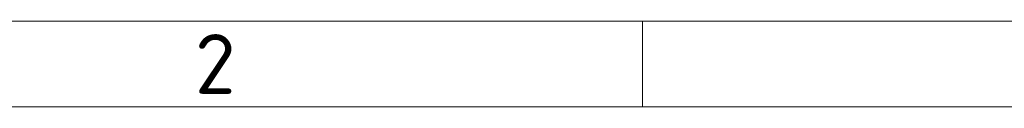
# Model space of a CAD drawing. Header units: millimetres. Extents: x 5 to 415, y 5 to 292.
# Tile 65 of 197: x 74 to 131, y 287 to 292. Entities that reach past the tile are written whole.
import ezdxf

# ---------------------------------------------------------------- set-up
doc = ezdxf.new("R2010")
doc.units = ezdxf.units.MM
doc.layers.add('Rahmen (ISO)', color=7, linetype='Continuous', lineweight=70)
doc.styles.add('Bezeichnungstext (ISO)', font='isocpeur.ttf')

# ---------------------------------------------------------------- blocks, each defined once
blk = doc.blocks.new('Ränder Basler-A3')
at = {"layer": 'Rahmen (ISO)', "color": 7, "lineweight": 18}
blk.add_line((5, 292), (415, 292), dxfattribs=at)
at = {"layer": 'Rahmen (ISO)', "color": 7, "linetype": 'Continuous', "lineweight": 18}
blk.add_line((110, 292), (110, 287), dxfattribs=at)
at = {"layer": 'Rahmen (ISO)', "lineweight": 18}
for p, q in [((60, 287), (110, 287)), ((110, 287), (160, 287))]:
    blk.add_line(p, q, dxfattribs=at)
at = {"layer": 'Rahmen (ISO)', "insert": (85, 289.5), "char_height": 3.5, "attachment_point": 5, "style": 'Bezeichnungstext (ISO)'}
blk.add_mtext('\\fISOCPEUR|b0|i0;{\\H3.5000;2}', dxfattribs=at)

msp = doc.modelspace()

# ---------------------------------------------------------------- block references
msp.add_blockref('Ränder Basler-A3', (0, 0))

doc.saveas('drawing.dxf')
